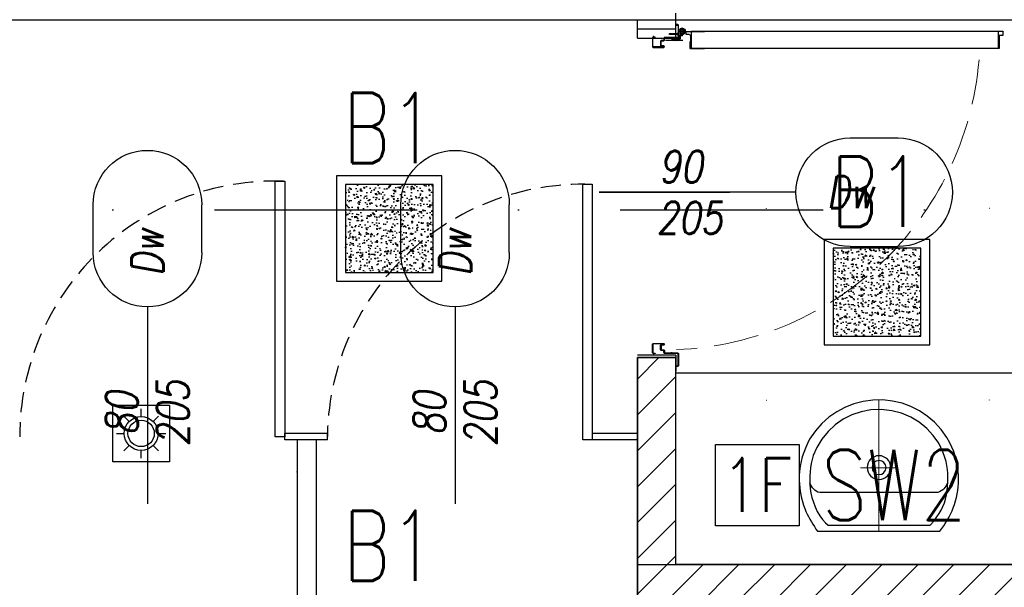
# Model space of a CAD drawing. Header units: millimetres. Extents: x 28600 to 181045, y -399112 to -163690.
# Tile 162 of 256: x 60942 to 61250, y -197619 to -197441. Entities that reach past the tile are written whole.
import ezdxf
from ezdxf.enums import TextEntityAlignment as Align

# ---------------------------------------------------------------- set-up
doc = ezdxf.new("R2010")
doc.units = ezdxf.units.MM
for name, pattern in [('CENTER', [0.6, 0.375, -0.075, 0.075, -0.075]), ('DASHDOT', [25.4, 12.7, -6.35, 0, -6.35]), ('DOT', [6.35, 0, -6.35]), ('HIDDEN', [9.525, 6.35, -3.175]), ('Hidden Line', [391.222223, 282.222223, -109])]:
    doc.linetypes.add(name, pattern=pattern)
doc.layers.get('0').update_dxf_attribs({"color": 8})
for name, color, linetype in [('!! 0_ Istn-sciany', 8, 'Continuous'), ('!! 1_drzwi opis', 8, 'Continuous'), ('!! 1_drzwi-linia', 8, 'Continuous'), ('!! 1_hatch projektowane ściany', 8, 'Continuous'), ('!! 1_PROJ Sciany', 8, 'Continuous'), ('!! 1_zabudowa GK', 8, 'Continuous'), ('!! 2_wypos-sanitarne', 8, 'Continuous'), ('0-osie-liniA', 8, 'DASHDOT'), ('E1', 2, 'Continuous'), ('E2', 2, 'Continuous'), ('E_0', 4, 'Continuous'), ('E_OSP', 2, 'Continuous')]:
    doc.layers.add(name, color=color, linetype=linetype)
doc.styles.add('50', font='ROMANS.shx', dxfattribs={"width": 0.8, "height": 10})
doc.styles.add('ARCHETYP', font='romans.shx', dxfattribs={"height": 15})
doc.styles.add('ELE1', font='romans.shx', dxfattribs={"width": 0.8, "height": 18})

# ---------------------------------------------------------------- blocks, each defined once
blk = doc.blocks.new('A$C527aaae0')
at = {"lineweight": 5}
for points in [[(0, 0), (0, -0.4111)], [(0.1863, -0.1214), (0.1863, -0.1211)], [(0.1863, -0.1211), (0.1863, -0.1214)], [(-0.0573, -0.1985), (0.0582, -0.1985)]]:
    blk.add_lwpolyline(points, dxfattribs=at)
for points in [[(0.1915, -0.001), (0.1975, -0.0093), (0.203, -0.0173), (0.2082, -0.025), (0.213, -0.0326), (0.2175, -0.0402), (0.2216, -0.0479), (0.2255, -0.0558), (0.2292, -0.0639), (0.2328, -0.0735), (0.2366, -0.0845), (0.2399, -0.0953), (0.2429, -0.1061), (0.2453, -0.1169), (0.2473, -0.1278), (0.2487, -0.1389), (0.2495, -0.1502), (0.2498, -0.1618), (0.2492, -0.1766), (0.2478, -0.1918), (0.2457, -0.2067), (0.2428, -0.2214), (0.239, -0.2358), (0.2344, -0.25), (0.2289, -0.2639), (0.2225, -0.2775), (0.2132, -0.2936), (0.1947, -0.319), (0.174, -0.3415), (0.1513, -0.361), (0.1268, -0.3776), (0.1005, -0.391), (0.0726, -0.4011), (0.0432, -0.4079), (0.0125, -0.4112), (-0.0191, -0.4105), (-0.0495, -0.4063), (-0.0786, -0.3988), (-0.1062, -0.3881), (-0.1321, -0.3743), (-0.1563, -0.3574), (-0.1786, -0.3374), (-0.1988, -0.3143), (-0.2168, -0.2883), (-0.2237, -0.2746), (-0.2299, -0.2608), (-0.2353, -0.2468), (-0.24, -0.2327), (-0.2438, -0.2183), (-0.2467, -0.2037), (-0.2487, -0.1888), (-0.2498, -0.1735), (-0.2497, -0.1595), (-0.249, -0.1479), (-0.2479, -0.1367), (-0.2463, -0.1256), (-0.2444, -0.1148), (-0.242, -0.104), (-0.2392, -0.0932), (-0.2359, -0.0823), (-0.2322, -0.0712), (-0.2282, -0.0623), (-0.2242, -0.0541), (-0.22, -0.0461), (-0.2157, -0.0381), (-0.2113, -0.0303), (-0.2067, -0.0225), (-0.2019, -0.0148), (-0.1969, -0.0071), (-0.1921, -0.001)], [(0.1608, -0.0198), (0.1622, -0.0209), (0.1634, -0.022), (0.1645, -0.023), (0.1654, -0.024), (0.1663, -0.025), (0.1672, -0.0261), (0.1682, -0.0273), (0.1692, -0.0287), (0.1739, -0.0344), (0.1821, -0.0451), (0.1893, -0.0557), (0.1954, -0.0665), (0.2007, -0.0776), (0.2051, -0.0891), (0.2087, -0.1012), (0.2116, -0.114), (0.2138, -0.1277), (0.2152, -0.1416), (0.216, -0.1551), (0.2162, -0.1682), (0.2158, -0.181), (0.2146, -0.1937), (0.2128, -0.2063), (0.2103, -0.2189), (0.2069, -0.2316), (0.2007, -0.2493), (0.1874, -0.2756), (0.1704, -0.3001), (0.1499, -0.3221), (0.1263, -0.3413), (0.1, -0.3573), (0.0711, -0.3696), (0.0402, -0.3777), (0.0074, -0.3812), (-0.0248, -0.3802), (-0.0555, -0.3745), (-0.0846, -0.3645), (-0.1119, -0.3506), (-0.1369, -0.3331), (-0.1592, -0.3122), (-0.1785, -0.2885), (-0.1945, -0.2622), (-0.2053, -0.2373), (-0.2088, -0.2247), (-0.2117, -0.2119), (-0.2139, -0.1991), (-0.2155, -0.1862), (-0.2165, -0.1732), (-0.2167, -0.1601), (-0.2161, -0.147), (-0.2148, -0.1337), (-0.2129, -0.12), (-0.2097, -0.1056), (-0.2052, -0.0909), (-0.1995, -0.0763), (-0.1928, -0.0622), (-0.1851, -0.049), (-0.1767, -0.0372), (-0.1676, -0.0271), (-0.159, -0.0198)]]:
    blk.add_lwpolyline(points, close=True)
blk.add_lwpolyline([(0.2151, -0.1518), (0.2126, -0.1464), (0.21, -0.1415), (0.2071, -0.1372), (0.2038, -0.1333), (0.2, -0.1297), (0.1955, -0.1264), (0.1903, -0.1232), (0.1842, -0.1211), (-0.1851, -0.1211), (-0.1909, -0.1228), (-0.1959, -0.1256), (-0.2003, -0.1289), (-0.2043, -0.1326), (-0.2078, -0.1367), (-0.2109, -0.1413), (-0.2137, -0.1463), (-0.2163, -0.1518), (-0.2163, -0.1521)])
at = {"linetype": 'DOT'}
blk.add_lwpolyline([(-0.3533, -0.4109), (0.3467, -0.4109), (0.3467, -1.0109), (-0.3533, -1.0109)], close=True, dxfattribs=at)
for radius in [0.0371, 0.0219]:
    blk.add_circle((0.0005, -0.1995), radius)
blk = doc.blocks.new('zaw-dr-90-p')
at = {"color": 2, "linetype": 'CENTER', "ltscale": 0.2}
for p, q in [((12, 0), (-12, 0)), ((0, 12), (0, -12)), ((24.5, 24), (31, 24)), ((24.5, 19), (31, 19))]:
    blk.add_line(p, q, dxfattribs=at)
at = {"ltscale": 0.2}
for p, q in [((10, 12), (6.5, 12)), ((10, 0), (10, 6.5))]:
    blk.add_line(p, q, dxfattribs=at)
blk.add_lwpolyline([(0, 6.5), (23.5, 6.5, 0.414214), (28, 11), (28, 31), (24.5, 31), (24.5, 11, -0.414214), (23.5, 10), (0, 10, 4.561698), (7.6, 6.5), (4.9, 4.2)], format="xyb", dxfattribs=at)
blk.add_lwpolyline([(10, 10), (10, 39), (6.5, 39), (6.5, 10)], dxfattribs=at)
blk.add_lwpolyline([(-0.2, -0.2), (-2.5, -0.2), (-2.5, 0.2), (-0.2, 0.2), (-0.2, 2.5), (0.2, 2.5), (0.2, 0.2), (2.8, 0.2), (2.8, -0.2), (0.2, -0.2), (0.2, -2.8), (-0.2, -2.8)], close=True)
blk.add_circle((0, 0), 6.5, dxfattribs=at)
blk = doc.blocks.new('drzwi 90- sc 12')
for p, q in [((-13620.32, 20410.16), (-13620.32, 20313.77)), ((-13614.92, 20409.86), (-13620.32, 20409.86)), ((-13616.12, 20410.26), (-13620.22, 20410.26)), ((-13616.12, 20410.26), (-13620, 20410.26)), ((-13618.17, 20410.26), (-13616.22, 20410.26)), ((-13618.17, 20410.26), (-13616.22, 20410.26)), ((-13616.12, 20410.26), (-13616.12, 20411.46)), ((-13616.12, 20411.46), (-13615.02, 20411.46)), ((-13614.92, 20411.36), (-13614.92, 20313.77)), ((-13620.32, 20313.47), (-13620.32, 20317.97)), ((-13614.92, 20312.27), (-13614.92, 20317.97)), ((-13614.92, 20313.77), (-13620.32, 20313.77)), ((-13618.22, 20313.67), (-13618.22, 20313.37)), ((-13618.22, 20313.67), (-13616.42, 20313.67)), ((-13618.22, 20313.37), (-13620.22, 20313.37)), ((-13617.77, 20311.12), (-13617.77, 20305.72)), ((-13617.77, 20311.12), (-13617.77, 20305.72)), ((-13616.17, 20309.92), (-13616.17, 20311.02)), ((-13615.92, 20313.17), (-13615.92, 20312.17)), ((-13615.92, 20312.17), (-13615.02, 20312.17)), ((-13715.57, 20308.32), (-13715.57, 20308.56)), ((-13715.57, 20307.69), (-13715.57, 20308.56)), ((-13715.57, 20307.82), (-13715.57, 20308.56)), ((-13715.57, 20307.72), (-13715.37, 20307.72)), ((-13616.17, 20309.92), (-13617.37, 20309.92)), ((-13715.77, 20301.96), (-13716.27, 20301.96)), ((-13616.77, 20301.96), (-13616.27, 20301.96))]:
    blk.add_line(p, q)
for points in [[(-13665.27, 20284.96), (-13665.27, 20325.83)], [(-13615.57, 20309.64), (-13615.32, 20309.64), (-13615.32, 20309.82), (-13616.32, 20309.82), (-13616.32, 20309.64), (-13615.92, 20309.64)]]:
    blk.add_lwpolyline(points)
at = {"lineweight": 30}
for points in [[(-13716.27, 20308.92), (-13721.27, 20308.92)], [(-13716.27, 20308.92), (-13716.27, 20296.92)], [(-13614.27, 20308.92), (-13609.27, 20308.92)], [(-13614.27, 20308.92), (-13614.27, 20296.92)]]:
    blk.add_lwpolyline(points, dxfattribs=at)
at = {"ltscale": 0.2}
for points in [[(-13715.57, 20307.51), (-13715.57, 20309.48, 0.414214), (-13715.91, 20309.82), (-13719.43, 20309.82, 0.414214), (-13719.77, 20309.48), (-13719.77, 20308.92), (-13719.59, 20308.92), (-13719.59, 20309.48, -0.414214), (-13719.43, 20309.64), (-13716.97, 20309.64)], [(-13716.97, 20309.64), (-13715.91, 20309.64, -0.414214), (-13715.75, 20309.48), (-13715.75, 20307.51)], [(-13715.75, 20307.76), (-13715.75, 20305.58, 0.414214), (-13715.41, 20305.24), (-13714.96, 20305.24, -0.414214), (-13714.8, 20305.08), (-13714.8, 20304.48, 0.414214), (-13714.46, 20304.14), (-13713.28, 20304.14, 0.414214), (-13712.94, 20304.48), (-13712.94, 20305.15, -1), (-13712.75, 20305.15), (-13712.75, 20301.96, -0.414214), (-13712.91, 20301.8), (-13715.43, 20301.8, -0.414214), (-13715.59, 20301.96), (-13715.59, 20302.52), (-13715.77, 20302.52), (-13715.77, 20301.96, 0.414214), (-13715.43, 20301.62), (-13712.91, 20301.62, 0.414214), (-13712.57, 20301.96), (-13712.57, 20305.15, 1), (-13713.12, 20305.15), (-13713.12, 20304.48, -0.414214), (-13713.28, 20304.32), (-13714.46, 20304.32, -0.414214), (-13714.62, 20304.48), (-13714.62, 20305.08, 0.414214), (-13714.96, 20305.42), (-13715.41, 20305.42, -0.414214), (-13715.57, 20305.58), (-13715.57, 20307.64)], [(-13615.92, 20309.64), (-13616.63, 20309.64, 0.414214), (-13616.79, 20309.48), (-13616.79, 20305.58, -0.414214), (-13617.13, 20305.24), (-13617.58, 20305.24, 0.414214), (-13617.74, 20305.08), (-13617.74, 20304.48, -0.414214), (-13618.08, 20304.14), (-13619.26, 20304.14, -0.414214), (-13619.6, 20304.48), (-13619.6, 20305.15, 1), (-13619.79, 20305.15), (-13619.79, 20301.96, 0.414214), (-13619.63, 20301.8), (-13617.11, 20301.8, 0.414214), (-13616.95, 20301.96), (-13616.95, 20302.52), (-13616.77, 20302.52), (-13616.77, 20301.96, -0.414214), (-13617.11, 20301.62), (-13619.63, 20301.62, -0.414214), (-13619.97, 20301.96), (-13619.97, 20305.15, -1), (-13619.42, 20305.15), (-13619.42, 20304.48, 0.414214), (-13619.26, 20304.32), (-13618.08, 20304.32, 0.414214), (-13617.92, 20304.48), (-13617.92, 20305.08, -0.414214), (-13617.58, 20305.42), (-13617.13, 20305.42, 0.414214), (-13616.97, 20305.58), (-13616.97, 20309.48, -0.414214), (-13616.63, 20309.82), (-13613.11, 20309.82, -0.414214), (-13612.77, 20309.48), (-13612.77, 20308.92), (-13612.95, 20308.92), (-13612.95, 20309.48, 0.414214), (-13613.11, 20309.64), (-13615.57, 20309.64)]]:
    blk.add_lwpolyline(points, format="xyb", dxfattribs=at)
blk.add_lwpolyline([(-13616.79, 20308.82), (-13616.97, 20308.82), (-13616.97, 20307.42), (-13616.79, 20307.42)], close=True)
for centre, radius, start, end in [((-13620.22, 20410.16), 0.1, 90, 180), ((-13615.02, 20411.36), 0.1, 0, 90), ((-13616.42, 20313.17), 0.5, 0, 90), ((-13620.22, 20313.47), 0.1, 180, 270), ((-13616.27, 20311.02), 0.1, 0, 90), ((-13615.02, 20312.27), 0.1, 270, 0)]:
    blk.add_arc(centre, radius, start, end)
at = {"linetype": 'Hidden Line', "lineweight": 9, "ltscale": 0.05}
blk.add_arc((-13615.5, 20305.14), 99.12, 94.8005, 177.6944, dxfattribs=at)
at = {"xscale": 0.09999999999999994, "yscale": 0.09999999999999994, "zscale": 0.09999999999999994, "rotation": 180.0000000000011}
blk.add_blockref('zaw-dr-90-p', (-13614.92, 20310.92), dxfattribs=at)
blk = doc.blocks.new('drzwi 80-205')
blk.add_lwpolyline([(61128.31, -197571.09), (61128.31, -197491.09), (61131.31, -197491.09), (61131.31, -197571.09)], close=True)
blk.add_lwpolyline([(61088.31, -197551.09), (61088.31, -197591.09)])
at = {"linetype": 'HIDDEN'}
blk.add_arc((61128.31, -197571.09), 80, 88.0898, 180, dxfattribs=at)
blk = doc.blocks.new('1_ok-opis')
blk.add_line((0, 111.61), (0, 50))
for points in [[(-17, 128.61), (-17, 143.61)], [(17, 128.61), (17, 143.61)]]:
    blk.add_lwpolyline(points)
for centre, start, end in [((0, 143.61), 0, 180), ((0, 128.61), 180, 0)]:
    blk.add_arc(centre, 17, start, end)
at = {"style": 'ARCHETYP'}
for tag, height, rotation, p in [('NR', 12, 90, (0, 136.9)), ('NR', 12, 270, (0, 136.9)), ('SZEROKOŚĆ', 10, 90, (-8, 78.29)), ('SZEROKOŚĆ', 10, 270, (8, 78.29)), ('WYSOKOŚĆ', 10, 270, (-8, 78.29)), ('WYSOKOŚĆ', 10, 90, (8, 78.29))]:
    blk.add_attdef(tag, text='', height=height, rotation=rotation, dxfattribs=at).set_placement(p, align=Align.MIDDLE)
blk = doc.blocks.new('A$C33CB33F5')
at = {"layer": 'E1'}
h = blk.add_hatch(dxfattribs=at)
h.set_pattern_fill('AR-CONC', color=256)
h.set_pattern_definition([(50, (7522.688, -14898.817), (7.1726018, -0.6275213), [0.75, -8.25]), (355, (7522.688, -14898.817), (-1.3875133, 7.5219213), [0.6, -6.6]), (100.451444, (7523.286, -14898.869), (5.7850885, 6.8944), [0.637402, -7.011421]), (46.1842, (7522.688, -14896.817), (10.6724133, -1.655193), [1.125, -12.375]), (96.635635, (7523.578, -14896.955), (9.3466195, 9.741186), [0.9561034, -10.5171376]), (351.184164, (7522.688, -14896.817), (9.3466195, 9.741186), [0.9, -9.9]), (21, (7523.688, -14897.317), (5.9690705, -4.026189), [0.75, -8.25]), (326, (7523.688, -14897.317), (2.4331533, 7.2515005), [0.6, -6.6]), (71.451445, (7524.1856, -14897.6525), (8.4022238, 3.2253115), [0.637402, -7.011421]), (37.5, (7522.6882, -14898.817), (0.12159855, 3.32893854), [0, -6.52, 0, -6.7, 0, -6.625]), (7.5, (7522.688, -14898.817), (2.6306954, 3.9441171), [0, -3.82, 0, -6.37, 0, -2.525]), (327.5, (7520.4582, -14898.817), (5.33822436, -0.2255487), [0, -2.5, 0, -7.8, 0, -10.35]), (317.5, (7519.458, -14898.817), (5.8318617, 1.0010498), [0, -3.25, 0, -5.18, 0, -7.35])])
h.paths.add_polyline_path([(25, -25), (25, 25), (-25, 25), (-25, -25)])
for points in [[(-30, 30), (30, 30), (30, -30), (-30, -30)], [(-25, 25), (25, 25), (25, -25), (-25, -25)]]:
    blk.add_lwpolyline(points, close=True, dxfattribs=at)
blk = doc.blocks.new('*U98')
at = {"layer": 'E_OSP'}
for p, q in [((0, 3.54), (0, 5.12)), ((-2.51, 2.51), (-3.62, 3.62)), ((2.51, 2.51), (3.62, 3.62)), ((-5.12, 0), (-3.54, 0)), ((3.54, 0), (5.12, 0)), ((-3.62, -3.62), (-2.51, -2.51)), ((0, -5.12), (0, -3.54)), ((3.62, -3.62), (2.51, -2.51))]:
    blk.add_line(p, q, dxfattribs=at)
blk.add_lwpolyline([(-5.9, 5.9), (5.9, 5.9), (5.9, -5.9), (-5.9, -5.9)], close=True, dxfattribs=at)
for radius in [3.54, 2.75]:
    blk.add_circle((0, 0), radius, dxfattribs=at)
blk = doc.blocks.new('E1')
at = {"layer": 'E2', "linetype": 'Continuous'}
blk.add_lwpolyline([(0, 25.45), (26.27, 25.45), (26.27, 0), (0, 0)], close=True, dxfattribs=at)
at = {"layer": 'E2', "linetype": 'Continuous', "style": 'ELE1', "width": 0.8}
blk.add_text('1F', height=16.875, dxfattribs=at).set_placement((12.98, 12.72), align=Align.MIDDLE_CENTER)

msp = doc.modelspace()

# ---------------------------------------------------------------- hatches: boundary and pattern name
at = {"layer": '!! 1_hatch projektowane ściany'}
h = msp.add_hatch(dxfattribs=at)
h.set_pattern_fill('ANSI31', color=256, scale=2.5)
h.set_pattern_definition([(45, (0, -1.54), (-5.61266008, 5.61266008), [])])
h.paths.add_polyline_path([(61399.56735, -197845.62813), (61399.56735, -197833.62813), (61155.43682, -197833.62813), (61155.43682, -197623.62813), (61399.56735, -197624.50331), (61399.56735, -197611.62813), (61147.43682, -197611.62813), (61147.43682, -197546.87813), (61135.43682, -197546.87813), (61135.43682, -197910.37813), (61147.43682, -197910.37813), (61147.43682, -197845.62813)])

# ---------------------------------------------------------------- linework, layer by layer
at = {"layer": '!! 0_ Istn-sciany'}
msp.add_lwpolyline([(60824.56735, -197441.12813), (61331.56735, -197441.12813)], dxfattribs=at)
at = {"layer": '!! 1_hatch projektowane ściany'}
msp.add_lwpolyline([(61399.56735, -197845.62813), (61399.56735, -197833.62813), (61155.43682, -197833.62813), (61155.43682, -197623.62813), (61399.56735, -197624.50331), (61399.56735, -197611.62813), (61147.43682, -197611.62813), (61147.43682, -197546.87813), (61135.43682, -197546.87813), (61135.43682, -197910.37813), (61147.43682, -197910.37813), (61147.43682, -197845.62813)], close=True, dxfattribs=at)
at = {"layer": '!! 1_PROJ Sciany'}
for points in [[(61135.43682, -197446.87813), (61135.43682, -197441.12813)], [(61147.43682, -197446.87813), (61147.43682, -197441.12813)], [(61135.43682, -197446.87813), (61147.43682, -197446.87813)], [(61135.43682, -197611.62813), (61135.43682, -197546.87813)], [(61135.43682, -197546.87813), (61147.43682, -197546.87813)], [(61147.43682, -197611.62813), (61147.43682, -197546.87813)], [(61399.56735, -197845.62813), (61135.43682, -197845.62813), (61135.43682, -197611.62813), (61399.56735, -197611.62813)]]:
    msp.add_lwpolyline(points, dxfattribs=at)
msp.add_point((61028.81366, -197582.62813), dxfattribs=at)
at = {"layer": '!! 1_zabudowa GK'}
for points in [[(61038.31366, -197570.62813), (61024.95648, -197570.62813)], [(61024.95648, -197572.62813), (61024.95648, -197570.62813)], [(61038.31366, -197572.62813), (61024.95648, -197572.62813)], [(61028.81366, -197572.62813), (61028.81366, -197722.62813)], [(61034.81366, -197572.62813), (61034.81366, -197722.62813)], [(61038.31366, -197572.62813), (61038.31366, -197570.62813)], [(61135.43682, -197570.62813), (61121.31366, -197570.62813)], [(61121.31366, -197572.62813), (61121.31366, -197570.62813)], [(61135.43682, -197572.62813), (61121.31366, -197572.62813)]]:
    msp.add_lwpolyline(points, dxfattribs=at)
at = {"layer": '!! 2_wypos-sanitarne'}
msp.add_lwpolyline([(61147.43682, -197551.62813), (61399.56735, -197551.62813)], dxfattribs=at)
at = {"layer": '0-osie-liniA', "ltscale": 5}
msp.add_lwpolyline([(57444.1616, -197500.62813), (62630.46575, -197500.62813)], dxfattribs=at)

# ---------------------------------------------------------------- block references
at = {"layer": '!! 1_drzwi opis'}
ref = msp.add_blockref('1_ok-opis', (61073.47137, -197495.12817), dxfattribs=dict(at, xscale=-1, rotation=269.9999963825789))
ref.add_attrib('WYSOKOŚĆ', '90 ', dxfattribs={"layer": '0', "height": 10, "rotation": 359.9999964, "style": '50', "oblique": 10, "width": 0.8}).set_placement((61151.76222, -197487.12817), align=Align.MIDDLE)
ref.add_attrib('SZEROKOŚĆ', '205', dxfattribs={"layer": '0', "height": 10, "rotation": 359.9999964, "style": '50', "oblique": 10, "width": 0.8}).set_placement((61151.76222, -197503.12817), align=Align.MIDDLE)
ref.add_attrib('NR', 'Dw', dxfattribs={"layer": '0', "height": 10, "rotation": 359.9999964, "style": '50', "oblique": 10, "width": 0.8}).set_placement((61202.08261, -197495.12818), align=Align.MIDDLE)
ref = msp.add_blockref('1_ok-opis', (60981.95648, -197642.62813), dxfattribs=dict(at, xscale=-1, rotation=359.9999963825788))
ref.add_attrib('WYSOKOŚĆ', '80', dxfattribs={"layer": '0', "height": 10, "rotation": 89.9999964, "style": '50', "oblique": 10, "width": 0.8}).set_placement((60973.95649, -197564.33728), align=Align.MIDDLE)
ref.add_attrib('SZEROKOŚĆ', '205', dxfattribs={"layer": '0', "height": 10, "rotation": 89.9999964, "style": '50', "oblique": 10, "width": 0.8}).set_placement((60989.95649, -197564.33728), align=Align.MIDDLE)
ref.add_attrib('NR', 'Dw', dxfattribs={"layer": '0', "height": 10, "rotation": 89.9999964, "style": '50', "oblique": 10, "width": 0.8}).set_placement((60981.95649, -197514.01689), align=Align.MIDDLE)
ref = msp.add_blockref('1_ok-opis', (61078.31366, -197642.62813), dxfattribs=dict(at, xscale=-1, rotation=359.9999963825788))
ref.add_attrib('WYSOKOŚĆ', '80', dxfattribs={"layer": '0', "height": 10, "rotation": 89.9999964, "style": '50', "oblique": 10, "width": 0.8}).set_placement((61070.31366, -197564.33728), align=Align.MIDDLE)
ref.add_attrib('SZEROKOŚĆ', '205', dxfattribs={"layer": '0', "height": 10, "rotation": 89.9999964, "style": '50', "oblique": 10, "width": 0.8}).set_placement((61086.31366, -197564.33728), align=Align.MIDDLE)
ref.add_attrib('NR', 'Dw', dxfattribs={"layer": '0', "height": 10, "rotation": 89.9999964, "style": '50', "oblique": 10, "width": 0.8}).set_placement((61078.31367, -197514.01689), align=Align.MIDDLE)
at = {"layer": '!! 1_drzwi-linia', "xscale": -1, "rotation": 270}
msp.add_blockref('drzwi 90- sc 12', (40838.51248, -183829.85851), dxfattribs=at)
at = {"layer": '!! 1_drzwi-linia'}
for p in [(-106.35718, -0.53983), (-10, -1.53983)]:
    msp.add_blockref('drzwi 80-205', p, dxfattribs=at)
at = {"layer": '!! 2_wypos-sanitarne', "xscale": -100, "yscale": 100, "zscale": 100, "rotation": 180}
msp.add_blockref('A$C527aaae0', (61211.05404, -197601.26342), dxfattribs=at)
at = {"layer": 'E1', "color": 4, "ltscale": 20, "xscale": -0.55, "yscale": 0.55, "zscale": 0.55}
for p in [(61057.71945, -197506.50313), (61210.46945, -197526.37813)]:
    msp.add_blockref('A$C33CB33F5', p, dxfattribs=at)
at = {"layer": 'E_0', "xscale": 1.5, "yscale": 1.5, "zscale": 1.5}
msp.add_blockref('*U98', (60980.00208, -197570.62813), dxfattribs=at)
at = {"layer": 'E_0'}
msp.add_blockref('E1', (61159.84719, -197599.48808), dxfattribs=at)

# ---------------------------------------------------------------- texts
at = {"layer": 'E1', "style": 'ELE1', "width": 0.75}
for s, p in [('B1', (61057.71945, -197475.04375)), ('B1', (61210.46945, -197494.91875)), ('SW2', (61215.78156, -197586.76328)), ('B1', (61057.71945, -197605.79375))]:
    msp.add_text(s, height=22, dxfattribs=at).set_placement(p, align=Align.MIDDLE_CENTER)

doc.saveas('drawing.dxf')
